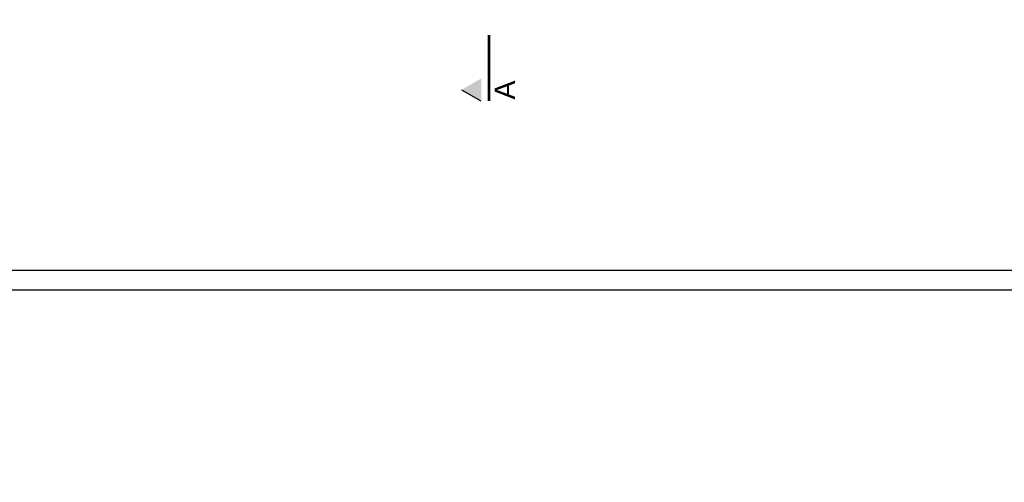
# Model space of a CAD drawing. Header units: millimetres. Extents: x 11979 to 23691, y 12825 to 41978.
# Tile 114 of 256: x 20265 to 21515, y 32485 to 33072. Entities that reach past the tile are written whole.
import ezdxf

# ---------------------------------------------------------------- set-up
doc = ezdxf.new("R2010")
doc.units = ezdxf.units.MM
for name, color, linetype in [('-RAMKA', 2, 'Continuous'), ('-WYMIAR', 8, 'Continuous'), ('_PROJEKTOWANE', 5, 'Continuous'), ('drzwi łuk', 1, 'Continuous')]:
    doc.layers.add(name, color=color, linetype=linetype)
doc.styles.add('Arial Narrow', font='ARIALN.TTF')

# ---------------------------------------------------------------- blocks, each defined once
blk = doc.blocks.new('fdfdssd')
at = {"layer": '-RAMKA', "color": 2}
blk.add_line((18442, 18341), (21262, 18341), dxfattribs=at)
at = {"layer": '-RAMKA', "color": 8}
blk.add_line((18317, 18316), (21287, 18316), dxfattribs=at)

msp = doc.modelspace()

# ---------------------------------------------------------------- hatches: boundary and pattern name
at = {"layer": '-WYMIAR'}
h = msp.add_hatch(dxfattribs=at)
h.set_pattern_fill('DACHOWKA', color=256)
h.set_pattern_definition([(0, (463897.023, 31501.895), (0, 45), [9, -6]), (0, (463904.523, 31524.395), (0, 45), [9, -6]), (90, (463894.023, 31504.895), (-15, 9e-16), [19.5, -25.5]), (90, (463901.523, 31527.395), (-15, 9e-16), [19.5, -25.5]), (45, (463906.023, 31501.895), (-22.4999964, 22.4999964), [4.2426, -27.5772]), (45, (463921.023, 31501.895), (-22.4999964, 22.4999964), [4.2426, -27.5772]), (45, (463936.023, 31501.895), (-22.4999964, 22.4999964), [4.2426, -27.5772]), (135, (463897.023, 31501.895), (-22.4999964, -22.4999964), [4.2426, -27.5772]), (135, (463912.023, 31501.895), (-22.4999964, -22.4999964), [4.2426, -27.5772]), (135, (463927.023, 31501.895), (-22.4999964, -22.4999964), [4.2426, -27.5772])])
h.paths.add_polyline_path([(20410.29, 33360.17), (19913.29, 33360.17), (19913.29, 33298.62), (20410.29, 33298.62)])
h.paths.add_polyline_path([(20435.29, 33360.17), (20410.29, 33360.17), (20410.29, 33298.62), (20435.29, 33298.62)])
h.paths.add_polyline_path([(20555.43, 33307.51), (20555.43, 33333.07), (20498.43, 33333.07), (20476.43, 33333.07), (20476.43, 33360.17), (20435.29, 33360.17), (20435.29, 33298.62), (20541.67, 33298.49, -0.0547532), (20543.3, 33301.34, -0.2399327)])
h.paths.add_polyline_path([(20908.62, 33307.51), (20908.86, 33333.07), (20850.34, 33333.07), (20828.34, 33333.07), (20828.34, 33360.17), (20634.43, 33360.17), (20634.43, 33333.07), (20612.43, 33333.07), (20555.43, 33333.07), (20555.43, 33307.51, -0.2127231), (20566.58, 33302.54, -0.0783555), (20569.12, 33298.62), (20894.92, 33298.62, -0.0822669), (20897.62, 33302.72, -0.2086643)])
h.paths.add_polyline_path([(21179.29, 33360.17), (20986.34, 33360.17), (20986.34, 33333.07), (20964.34, 33333.07), (20908.86, 33333.07), (20908.62, 33307.51, -0.2413705), (20920.8, 33301.27, -0.0524551), (20922.36, 33298.54), (21179.29, 33298.62)])
h.paths.add_polyline_path([(21198.69, 33360.17), (21179.29, 33360.17), (21179.29, 33298.62), (21198.69, 33298.62)])
h.paths.add_polyline_path([(20476.43, 30887.98), (20555.43, 30913.04), (19913.29, 30913.04), (19913.29, 30709.54), (21531.29, 30709.54), (21531.29, 30913.04), (20961.47, 30913.04), (20907.34, 30913.04), (20986.34, 30887.98), (20986.34, 30787.98), (20986.34, 30743.98), (20964.34, 30743.98), (20828.34, 30743.98), (20828.34, 30887.98), (20907.34, 30913.04), (20611.64, 30913.04), (20555.43, 30913.04), (20634.43, 30887.98), (20634.43, 30787.98), (20634.43, 30743.98), (20612.43, 30743.98), (20476.43, 30743.98)])
h.paths.add_polyline_path([(21572.29, 30913.04), (21531.29, 30913.04), (21531.29, 30709.54), (19913.29, 30709.54), (19913.29, 30913.04), (19872.29, 30913.04), (19872.29, 30668.54), (21572.29, 30668.54)])
h.paths.add_polyline_path([(21577.29, 30937.04), (21577.29, 31133.04), (21572.29, 31133.04), (21572.29, 31037.04), (21572.29, 30937.04), (21572.29, 30668.54), (19872.29, 30668.54), (19872.29, 31133.04), (19867.29, 31133.04), (19867.29, 30937.04), (19867.29, 30632.54), (21577.29, 30632.54)])
at = {"layer": 'drzwi łuk', "ltscale": 0.5}
for points in [[(20860.16, 33052.09), (20860.17, 32968.98), (20863, 32968.98), (20863.1, 33052.09)], [(20826.75, 32983.16), (20851.3, 32997.33), (20851.3, 32968.98)]]:
    msp.add_hatch(color=256, dxfattribs=at).paths.add_polyline_path(points)

# ---------------------------------------------------------------- linework, layer by layer
for p, q in [((20860.16, 33052.09), (20860.17, 32968.98)), ((20862.11, 32969.05), (20862.21, 33052.15)), ((20851.3, 32968.5), (20826.75, 32982.67))]:
    msp.add_line(p, q, dxfattribs=at)

# ---------------------------------------------------------------- block references
at = {"layer": '_PROJEKTOWANE'}
msp.add_blockref('fdfdssd', (1220.39, 14413.31), dxfattribs=at)

# ---------------------------------------------------------------- texts
at = {"layer": '-RAMKA', "color": 2, "insert": (20868.32, 32970.6), "char_height": 25.92, "attachment_point": 1, "rotation": 90, "style": 'Arial Narrow'}
msp.add_mtext('{\\fArial|b0|i0|c238|p34;A}', dxfattribs=at)

doc.saveas('drawing.dxf')
